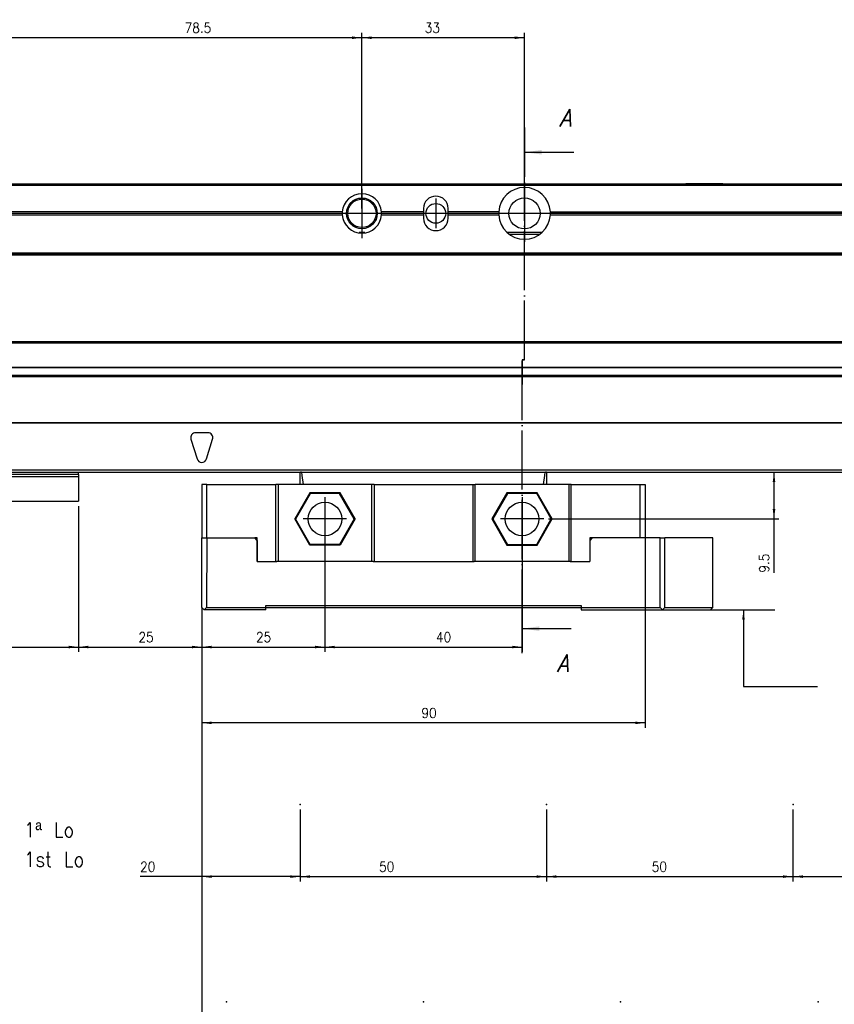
# Model space of a CAD drawing. Header units: inches. Extents: x -381 to 9045, y -418 to 176.
# Tile 3 of 31: x -212 to -47, y -252 to -52. Entities that reach past the tile are written whole.
import ezdxf

# ---------------------------------------------------------------- set-up
doc = ezdxf.new("R2010")
doc.units = ezdxf.units.IN
doc.linetypes.add('DOT_CENTER', pattern=[14, 12, -1, 0, -1])
doc.layers.add('1', color=7, linetype='Continuous')
doc.styles.add('CONVERTER_11', font='txt.shx', dxfattribs={"width": 0.9, "oblique": 15})
doc.styles.add('CONVERTER_12', font='txt.shx', dxfattribs={"width": 0.9})
doc.dimstyles.new('ME10_DIM_18', dxfattribs={"dimtxt": 2, "dimasz": 2, "dimexe": 1, "dimexo": 1, "dimgap": 1, "dimtad": 1, "dimdsep": 46, "dimtxsty": 'CONVERTER_12', "dimsah": 1, "dimcen": 0.09, "dimclrd": 2, "dimclre": 2, "dimclrt": 2, "dimadec": 0, "dimazin": 0, "dimtfac": 1, "dimtdec": 4, "dimtix": 1, "dimtmove": 0, "dimatfit": 3, "dimfxl": 1, "dimtolj": 1, "dimtzin": 0, "dimarcsym": 0})
doc.dimstyles.new('ME10_DIM_19', dxfattribs={"dimtxt": 2, "dimasz": 2, "dimexe": 1, "dimexo": 1, "dimgap": 1, "dimtad": 1, "dimdsep": 46, "dimtxsty": 'CONVERTER_12', "dimsah": 1, "dimcen": 0.09, "dimclrd": 2, "dimclre": 2, "dimclrt": 2, "dimadec": 0, "dimazin": 0, "dimtfac": 1, "dimtdec": 4, "dimtix": 1, "dimtmove": 0, "dimatfit": 3, "dimfxl": 1, "dimtolj": 1, "dimtzin": 0, "dimarcsym": 0})
doc.dimstyles.new('ME10_DIM_20', dxfattribs={"dimtxt": 2, "dimasz": 2, "dimexe": 1, "dimexo": 1, "dimgap": 1, "dimtad": 1, "dimdsep": 46, "dimtxsty": 'CONVERTER_12', "dimsah": 1, "dimcen": 0.09, "dimclrd": 2, "dimclre": 2, "dimclrt": 2, "dimadec": 0, "dimazin": 0, "dimtfac": 1, "dimtdec": 4, "dimtix": 1, "dimtmove": 0, "dimatfit": 3, "dimfxl": 1, "dimtolj": 1, "dimtzin": 0, "dimarcsym": 0})
doc.dimstyles.new('ME10_DIM_21', dxfattribs={"dimtxt": 2, "dimasz": 2, "dimexe": 1, "dimexo": 1, "dimgap": 1, "dimtad": 1, "dimdsep": 46, "dimtxsty": 'CONVERTER_12', "dimsah": 1, "dimcen": 0.09, "dimclrd": 2, "dimclre": 2, "dimclrt": 2, "dimadec": 0, "dimazin": 0, "dimtfac": 1, "dimtdec": 4, "dimtix": 1, "dimtmove": 0, "dimatfit": 3, "dimfxl": 1, "dimtolj": 1, "dimtzin": 0, "dimarcsym": 0})
doc.dimstyles.new('ME10_DIM_23', dxfattribs={"dimtxt": 2, "dimasz": 2, "dimexe": 1, "dimexo": 1, "dimgap": 1, "dimtad": 1, "dimdsep": 46, "dimtxsty": 'CONVERTER_12', "dimsah": 1, "dimcen": 0.09, "dimclrd": 2, "dimclre": 2, "dimclrt": 2, "dimadec": 0, "dimazin": 0, "dimtfac": 1, "dimtdec": 4, "dimtix": 1, "dimtmove": 0, "dimatfit": 3, "dimfxl": 1, "dimtolj": 1, "dimtzin": 0, "dimarcsym": 0})
doc.dimstyles.new('ME10_DIM_28', dxfattribs={"dimtxt": 2, "dimasz": 2, "dimexe": 1, "dimexo": 1, "dimgap": 1, "dimtad": 1, "dimdsep": 46, "dimtxsty": 'CONVERTER_12', "dimsah": 1, "dimcen": 0.09, "dimclrd": 2, "dimclre": 2, "dimclrt": 2, "dimadec": 0, "dimazin": 0, "dimtfac": 1, "dimtdec": 4, "dimtix": 1, "dimtmove": 0, "dimatfit": 3, "dimfxl": 1, "dimtolj": 1, "dimtzin": 0, "dimarcsym": 0})
doc.dimstyles.new('ME10_DIM_29', dxfattribs={"dimtxt": 2, "dimasz": 2, "dimexe": 1, "dimexo": 1, "dimgap": 1, "dimtad": 1, "dimdsep": 46, "dimtxsty": 'CONVERTER_12', "dimsah": 1, "dimcen": 0.09, "dimclrd": 2, "dimclre": 2, "dimclrt": 2, "dimadec": 0, "dimazin": 0, "dimtfac": 1, "dimtdec": 4, "dimtix": 1, "dimtmove": 0, "dimatfit": 3, "dimfxl": 1, "dimtolj": 1, "dimtzin": 0, "dimarcsym": 0})
doc.dimstyles.new('ME10_DIM_37', dxfattribs={"dimtxt": 2, "dimasz": 2, "dimexe": 1, "dimexo": 1, "dimgap": 1, "dimtad": 1, "dimdsep": 46, "dimtxsty": 'CONVERTER_12', "dimsah": 1, "dimcen": 0.09, "dimclrd": 2, "dimclre": 2, "dimclrt": 2, "dimadec": 0, "dimazin": 0, "dimtfac": 1, "dimtdec": 4, "dimtix": 1, "dimtmove": 0, "dimatfit": 3, "dimfxl": 1, "dimtolj": 1, "dimtzin": 0, "dimarcsym": 0})
doc.dimstyles.new('ME10_DIM_38', dxfattribs={"dimtxt": 2, "dimasz": 2, "dimexe": 1, "dimexo": 1, "dimgap": 1, "dimtad": 1, "dimdsep": 46, "dimtxsty": 'CONVERTER_12', "dimsah": 1, "dimcen": 0.09, "dimclrd": 2, "dimclre": 2, "dimclrt": 2, "dimadec": 0, "dimazin": 0, "dimtfac": 1, "dimtdec": 4, "dimtix": 1, "dimtmove": 0, "dimatfit": 3, "dimfxl": 1, "dimtolj": 1, "dimtzin": 0, "dimarcsym": 0})
doc.dimstyles.new('ME10_DIM_39', dxfattribs={"dimtxt": 2, "dimasz": 2, "dimexe": 1, "dimexo": 1, "dimgap": 1, "dimtad": 1, "dimdsep": 46, "dimtxsty": 'CONVERTER_12', "dimsah": 1, "dimcen": 0.09, "dimclrd": 2, "dimclre": 2, "dimclrt": 2, "dimadec": 0, "dimazin": 0, "dimtfac": 1, "dimtdec": 4, "dimtix": 1, "dimtmove": 0, "dimatfit": 3, "dimfxl": 1, "dimtolj": 1, "dimtzin": 0, "dimarcsym": 0})
doc.dimstyles.new('ME10_DIM_42', dxfattribs={"dimtxt": 2, "dimasz": 2, "dimexe": 1, "dimexo": 1, "dimgap": 1, "dimtad": 1, "dimdsep": 46, "dimtxsty": 'CONVERTER_12', "dimsah": 1, "dimcen": 0.09, "dimclrd": 2, "dimclre": 2, "dimclrt": 2, "dimadec": 0, "dimazin": 0, "dimtfac": 1, "dimtdec": 4, "dimtix": 1, "dimtmove": 0, "dimatfit": 3, "dimfxl": 1, "dimtolj": 1, "dimtzin": 0, "dimarcsym": 0})
doc.dimstyles.new('ME10_DIM_43', dxfattribs={"dimtxt": 2, "dimasz": 2, "dimexe": 1, "dimexo": 1, "dimgap": 1, "dimtad": 1, "dimdsep": 46, "dimtxsty": 'CONVERTER_12', "dimsah": 1, "dimcen": 0.09, "dimclrd": 2, "dimclre": 2, "dimclrt": 2, "dimadec": 0, "dimazin": 0, "dimtfac": 1, "dimtdec": 4, "dimtix": 1, "dimtmove": 0, "dimatfit": 3, "dimfxl": 1, "dimtolj": 1, "dimtzin": 0, "dimarcsym": 0})
doc.dimstyles.get("Standard").update_dxf_attribs({"dimtxt": 0.18, "dimasz": 0.18, "dimexe": 0.18, "dimexo": 0.0625, "dimgap": 0.09, "dimtad": 0, "dimtih": 1, "dimtoh": 1, "dimdec": 4, "dimzin": 0, "dimdsep": 46, "dimtxsty": 'Standard', "dimcen": 0.09, "dimadec": 0, "dimazin": 0, "dimtfac": 1, "dimtdec": 4, "dimtofl": 0, "dimtmove": 0, "dimatfit": 3, "dimfxl": 1, "dimtolj": 1, "dimtzin": 0, "dimarcsym": 0})

# ---------------------------------------------------------------- blocks, each defined once
blk = doc.blocks.new('Modulo_izq__L-KT___9', base_point=(-255.25, -149.93))
at = {"color": 7, "linetype": 'Continuous'}
for p, q in [((-221.19, -85.53), (-42.64, -85.53)), ((-221.19, -85.78), (-42.8, -85.78)), ((-76.94, -85.53), (-76.89, -85.48)), ((-76.89, -85.48), (-69.49, -85.48)), ((-69.44, -85.53), (-69.49, -85.48)), ((-146.68, -91.23), (-221.19, -91.23)), ((-146.69, -91.53), (-221.19, -91.53)), ((-221.19, -91.83), (-146.68, -91.83)), ((-146.68, -91.23), (-146.69, -91.53)), ((-146.69, -91.53), (-146.68, -91.83)), ((-138.69, -91.53), (-138.7, -91.23)), ((-130.19, -91.23), (-138.7, -91.23)), ((-138.7, -91.83), (-138.69, -91.53)), ((-138.7, -91.83), (-130.19, -91.83)), ((-130.19, -91.53), (-138.69, -91.53)), ((-130.19, -90.53), (-130.19, -91.23)), ((-130.19, -91.23), (-130.19, -91.53)), ((-130.19, -91.53), (-130.19, -91.83)), ((-130.19, -91.83), (-130.19, -92.53)), ((-125.19, -91.23), (-125.19, -90.53)), ((-114.93, -91.23), (-125.19, -91.23)), ((-125.19, -91.53), (-125.19, -91.23)), ((-114.94, -91.53), (-125.19, -91.53)), ((-125.19, -91.83), (-125.19, -91.53)), ((-125.19, -91.83), (-114.93, -91.83)), ((-125.19, -92.53), (-125.19, -91.83)), ((-114.93, -91.23), (-114.94, -91.53)), ((-114.94, -91.53), (-114.93, -91.83)), ((-104.44, -91.53), (-104.45, -91.23)), ((-104.45, -91.23), (-42.44, -91.23)), ((-104.45, -91.83), (-104.44, -91.53)), ((-104.45, -91.83), (-42.84, -91.83)), ((-42.64, -91.53), (-104.44, -91.53)), ((-142.13, -95.43), (-143.26, -95.43)), ((-106.22, -95.43), (-113.17, -95.43)), ((-112.76, -95.73), (-106.63, -95.73)), ((-221.19, -99.53), (-43.94, -99.53)), ((-221.19, -99.78), (-43.77, -99.78)), ((-43.6, -100.03), (-221.19, -100.03)), ((-221.19, -117.53), (-43.94, -117.53)), ((-221.19, -117.78), (-43.77, -117.78)), ((-221.19, -122.73), (-43.44, -122.73)), ((-221.19, -122.82), (-43.5, -122.82)), ((-221.19, -124.37), (-43.37, -124.37)), ((-43.27, -124.53), (-221.19, -124.53)), ((-221.19, -124.65), (-43.19, -124.65)), ((-42.97, -134.02), (-221.19, -134.02)), ((-43.03, -134.11), (-221.19, -134.11)), ((-177.4, -137.32), (-176.15, -141.32)), ((-173.94, -136.03), (-176.44, -136.03)), ((-174.24, -141.32), (-172.99, -137.32)), ((-221.19, -143.53), (-42.6, -143.53)), ((-250.59, -144.93), (-200.19, -144.93)), ((-221.19, -144.03), (-42.27, -144.03)), ((-200.19, -144.53), (-221.19, -144.53)), ((-200.19, -144.53), (-200.19, -144.03)), ((-200.19, -144.53), (-200.19, -144.93)), ((-200.19, -144.93), (-200.19, -149.93)), ((-250.59, -149.93), (-200.19, -149.93))]:
    blk.add_line(p, q, dxfattribs=at)
for centre, radius in [((-142.69, -91.53), 3.12), ((-142.69, -91.53), 2.88), ((-127.69, -91.53), 2), ((-109.69, -91.53), 3.15)]:
    blk.add_circle(centre, radius, dxfattribs=at)
for centre, radius, start, end in [((-142.69, -91.53), 4, 4.3012, 175.6988), ((-109.69, -91.53), 5.25, 3.2758, 176.7242), ((-127.69, -90.53), 2.5, 0, 180), ((-142.69, -91.53), 4, 184.3012, 355.6988), ((-109.69, -91.53), 5.25, 183.2758, 356.7242), ((-127.69, -92.53), 2.5, 180, 0), ((-176.44, -137.03), 1, 90, 197.354), ((-173.94, -137.03), 1, 342.646, 90), ((-175.19, -141.03), 1, 197.354, 342.646)]:
    blk.add_arc(centre, radius, start, end, dxfattribs=at)
at = {"layer": '1', "color": 2, "linetype": 'DOT_CENTER'}
for p, q in [((-109.69, -85.28), (-109.69, -97.78)), ((-142.69, -86.53), (-142.69, -96.53)), ((-142.69, -87.4), (-142.69, -95.65)), ((-109.69, -87.38), (-109.69, -95.68)), ((-127.69, -88.53), (-127.69, -94.53)), ((-137.69, -91.53), (-147.69, -91.53)), ((-138.57, -91.53), (-146.82, -91.53)), ((-124.69, -91.53), (-130.69, -91.53)), ((-103.44, -91.53), (-115.94, -91.53)), ((-105.54, -91.53), (-113.84, -91.53))]:
    blk.add_line(p, q, dxfattribs=at)
blk = doc.blocks.new('CABEZA__11', base_point=(-175.2, -171.97))
at = {"color": 7, "linetype": 'Continuous'}
for p, q in [((-155.19, -144.67), (-155.19, -144.03)), ((-155.19, -146.53), (-155.19, -144.67)), ((-155.17, -144.03), (-155.18, -144.03)), ((-155.1, -144.04), (-155.17, -144.03)), ((-155.02, -144.04), (-155.1, -144.04)), ((-155, -144.03), (-155.02, -144.04)), ((-154.95, -144.03), (-155, -144.03)), ((-154.79, -144.67), (-154.87, -144.03)), ((-154.55, -146.53), (-154.79, -144.67)), ((-105.84, -146.53), (-105.6, -144.67)), ((-105.6, -144.67), (-105.52, -144.03)), ((-105.39, -144.03), (-105.44, -144.03)), ((-105.37, -144.04), (-105.39, -144.03)), ((-105.28, -144.04), (-105.37, -144.04)), ((-105.22, -144.03), (-105.28, -144.04)), ((-105.2, -144.03), (-105.22, -144.03)), ((-105.19, -144.67), (-105.19, -144.03)), ((-105.19, -146.53), (-105.19, -144.67)), ((-174.19, -146.53), (-175.19, -146.53)), ((-175.19, -146.53), (-175.19, -157.37)), ((-174.19, -157.37), (-174.19, -146.53)), ((-174.19, -146.53), (-160.19, -146.53)), ((-160.19, -162.17), (-160.19, -146.53)), ((-159.69, -146.53), (-160.19, -146.53)), ((-159.69, -146.53), (-159.69, -162.17)), ((-140.69, -146.53), (-159.69, -146.53)), ((-140.69, -162.17), (-140.69, -146.53)), ((-140.19, -146.53), (-140.69, -146.53)), ((-140.19, -146.53), (-140.19, -162.17)), ((-140.19, -146.53), (-120.19, -146.53)), ((-120.19, -146.53), (-120.19, -162.17)), ((-120.19, -146.53), (-119.69, -146.53)), ((-119.69, -162.17), (-119.69, -146.53)), ((-100.69, -146.53), (-119.69, -146.53)), ((-100.69, -146.53), (-100.69, -162.17)), ((-100.19, -146.53), (-100.69, -146.53)), ((-100.19, -162.17), (-100.19, -146.53)), ((-100.19, -146.53), (-86.19, -146.53)), ((-86.19, -146.53), (-85.19, -146.53)), ((-86.19, -157.37), (-86.19, -146.53)), ((-85.19, -146.53), (-85.19, -157.37)), ((-153.26, -148.22), (-156.32, -153.52)), ((-153.17, -148.37), (-156.14, -153.52)), ((-153.17, -148.37), (-153.26, -148.22)), ((-147.13, -148.22), (-153.26, -148.22)), ((-147.22, -148.37), (-153.17, -148.37)), ((-147.22, -148.37), (-147.13, -148.22)), ((-144.25, -153.52), (-147.22, -148.37)), ((-144.07, -153.52), (-147.13, -148.22)), ((-113.26, -148.22), (-116.32, -153.52)), ((-113.17, -148.37), (-116.14, -153.52)), ((-107.13, -148.22), (-113.26, -148.22)), ((-113.17, -148.37), (-113.26, -148.22)), ((-107.22, -148.37), (-113.17, -148.37)), ((-107.22, -148.37), (-107.13, -148.22)), ((-104.25, -153.52), (-107.22, -148.37)), ((-104.07, -153.52), (-107.13, -148.22)), ((-156.14, -153.52), (-156.32, -153.52)), ((-153.26, -158.83), (-156.32, -153.52)), ((-153.17, -158.67), (-156.14, -153.52)), ((-144.25, -153.52), (-147.22, -158.67)), ((-144.07, -153.52), (-147.13, -158.83)), ((-144.25, -153.52), (-144.07, -153.52)), ((-116.14, -153.52), (-116.32, -153.52)), ((-116.32, -153.52), (-113.26, -158.83)), ((-116.14, -153.52), (-113.17, -158.67)), ((-107.22, -158.67), (-104.25, -153.52)), ((-107.13, -158.83), (-104.07, -153.52)), ((-104.25, -153.52), (-104.07, -153.52)), ((-175.2, -171.47), (-175.19, -157.37)), ((-175.19, -157.37), (-174.19, -157.37)), ((-174.19, -157.37), (-174.2, -171.47)), ((-174.19, -157.37), (-164.45, -157.37)), ((-163.94, -157.37), (-164.45, -157.37)), ((-163.95, -157.87), (-164.45, -157.37)), ((-163.95, -162.17), (-163.94, -157.37)), ((-96.44, -157.37), (-96.45, -157.87)), ((-95.95, -157.37), (-96.45, -157.87)), ((-95.95, -157.37), (-96.44, -157.37)), ((-82.19, -157.37), (-95.95, -157.37)), ((-82.19, -171.47), (-82.19, -157.37)), ((-82.19, -157.37), (-81.19, -157.37)), ((-81.19, -171.47), (-81.19, -157.37)), ((-71.45, -157.37), (-81.19, -157.37)), ((-71.45, -171.47), (-71.45, -157.37)), ((-163.95, -157.87), (-163.95, -162.17)), ((-153.26, -158.83), (-153.17, -158.67)), ((-147.13, -158.83), (-153.26, -158.83)), ((-147.22, -158.67), (-153.17, -158.67)), ((-147.13, -158.83), (-147.22, -158.67)), ((-113.17, -158.67), (-113.26, -158.83)), ((-113.26, -158.83), (-107.13, -158.83)), ((-113.17, -158.67), (-107.22, -158.67)), ((-107.22, -158.67), (-107.13, -158.83)), ((-96.45, -157.87), (-96.45, -162.17)), ((-163.95, -162.17), (-159.94, -162.17)), ((-159.69, -162.17), (-159.94, -162.17)), ((-140.69, -162.17), (-159.69, -162.17)), ((-140.44, -162.17), (-140.69, -162.17)), ((-140.44, -162.17), (-119.94, -162.17)), ((-119.69, -162.17), (-119.94, -162.17)), ((-100.69, -162.17), (-119.69, -162.17)), ((-100.44, -162.17), (-100.69, -162.17)), ((-100.44, -162.17), (-96.45, -162.17)), ((-175.2, -171.47), (-174.7, -171.97)), ((-174.7, -171.97), (-174.2, -171.47)), ((-174.2, -171.47), (-162.19, -171.47)), ((-162.19, -171.47), (-162.19, -171.07)), ((-162.19, -171.07), (-98.2, -171.07)), ((-162.19, -171.97), (-162.19, -171.47)), ((-98.2, -171.57), (-162.19, -171.57)), ((-98.2, -171.07), (-98.2, -171.47)), ((-98.2, -171.47), (-82.19, -171.47)), ((-98.2, -171.47), (-98.2, -171.97)), ((-82.19, -171.47), (-81.69, -171.97)), ((-81.19, -171.47), (-81.69, -171.97)), ((-81.19, -171.47), (-71.45, -171.47)), ((-71.45, -171.47), (-71.95, -171.97)), ((-162.19, -171.97), (-174.7, -171.97)), ((-98.2, -171.97), (-81.69, -171.97)), ((-81.69, -171.97), (-71.95, -171.97))]:
    blk.add_line(p, q, dxfattribs=at)
for centre in [(-150.19, -153.52), (-110.19, -153.52)]:
    blk.add_circle(centre, 3.4, dxfattribs=at)
at = {"layer": '1', "color": 2, "linetype": 'DOT_CENTER'}
for p, q in [((-150.19, -149.12), (-150.19, -157.92)), ((-110.19, -149.12), (-110.19, -157.92)), ((-145.79, -153.52), (-154.59, -153.52)), ((-105.79, -153.52), (-114.59, -153.52))]:
    blk.add_line(p, q, dxfattribs=at)
blk = doc.blocks.new('L-80__14', base_point=(-255.25, -171.97))
for name, p in [('Modulo_izq__L-KT___9', (-255.25, -149.93)), ('CABEZA__11', (-175.2, -171.97))]:
    blk.add_blockref(name, p)
blk = doc.blocks.new('*D83')
at = {"layer": '1', "color": 2, "linetype": 'Continuous'}
for p, q in [((-251.59, -149.93), (-251.59, -180.5)), ((-200.19, -150.93), (-200.19, -180.5)), ((-251.59, -179.5), (-200.19, -179.5))]:
    blk.add_line(p, q, dxfattribs=at)
at = {"layer": '1', "color": 2}
for points in [[(-249.59, -179.24), (-249.59, -179.76), (-251.59, -179.5)], [(-202.19, -179.76), (-202.19, -179.24), (-200.19, -179.5)]]:
    blk.add_solid(points, dxfattribs=at)
at = {"layer": '1', "color": 2, "insert": (-228.32, -178.5), "char_height": 2, "attachment_point": 7, "rotation": 0.0001, "line_spacing_factor": 0.60024, "style": 'CONVERTER_12'}
blk.add_mtext('51.5', dxfattribs=at)
blk = doc.blocks.new('*D84')
at = {"layer": '1', "color": 2, "linetype": 'Continuous'}
for p, q in [((-200.19, -150.93), (-200.19, -180.5)), ((-175.2, -172.47), (-175.2, -180.5)), ((-200.19, -179.5), (-175.2, -179.5))]:
    blk.add_line(p, q, dxfattribs=at)
at = {"layer": '1', "color": 2}
for points in [[(-198.19, -179.24), (-198.19, -179.76), (-200.19, -179.5)], [(-177.2, -179.76), (-177.2, -179.24), (-175.2, -179.5)]]:
    blk.add_solid(points, dxfattribs=at)
at = {"layer": '1', "color": 2, "insert": (-188.04, -178.5), "char_height": 2, "attachment_point": 7, "rotation": 0.0001, "line_spacing_factor": 0.60024, "style": 'CONVERTER_12'}
blk.add_mtext('25', dxfattribs=at)
blk = doc.blocks.new('*D85')
at = {"layer": '1', "color": 2, "linetype": 'Continuous'}
for p, q in [((-150.19, -158.92), (-150.19, -180.5)), ((-175.2, -172.47), (-175.2, -180.5)), ((-175.2, -179.5), (-150.19, -179.5))]:
    blk.add_line(p, q, dxfattribs=at)
at = {"layer": '1', "color": 2}
for points in [[(-173.2, -179.24), (-173.2, -179.76), (-175.2, -179.5)], [(-152.19, -179.76), (-152.19, -179.24), (-150.19, -179.5)]]:
    blk.add_solid(points, dxfattribs=at)
at = {"layer": '1', "color": 2, "insert": (-164.19, -178.5), "char_height": 2, "attachment_point": 7, "rotation": 0.0001, "line_spacing_factor": 0.60024, "style": 'CONVERTER_12'}
blk.add_mtext('25', dxfattribs=at)
blk = doc.blocks.new('*D86')
at = {"layer": '1', "color": 2, "linetype": 'Continuous'}
for p, q in [((-150.19, -154.52), (-150.19, -180.5)), ((-110.19, -154.52), (-110.19, -180.5)), ((-150.19, -179.5), (-110.19, -179.5))]:
    blk.add_line(p, q, dxfattribs=at)
at = {"layer": '1', "color": 2}
for points in [[(-148.19, -179.24), (-148.19, -179.76), (-150.19, -179.5)], [(-112.19, -179.76), (-112.19, -179.24), (-110.19, -179.5)]]:
    blk.add_solid(points, dxfattribs=at)
at = {"layer": '1', "color": 2, "insert": (-127.66, -178.5), "char_height": 2, "attachment_point": 7, "rotation": 0.0001, "line_spacing_factor": 0.60024, "style": 'CONVERTER_12'}
blk.add_mtext('40', dxfattribs=at)
blk = doc.blocks.new('*D88')
at = {"layer": '1', "color": 2, "linetype": 'Continuous'}
for p, q in [((-104.19, -144.03), (-58.05, -144.03)), ((-59.05, -153.52), (-59.05, -144.03)), ((-104.79, -153.52), (-58.05, -153.52)), ((-59.05, -164.42), (-59.05, -153.52))]:
    blk.add_line(p, q, dxfattribs=at)
at = {"layer": '1', "color": 2}
for points in [[(-58.79, -146.03), (-59.32, -146.03), (-59.05, -144.03)], [(-59.32, -151.52), (-58.79, -151.52), (-59.05, -153.52)]]:
    blk.add_solid(points, dxfattribs=at)
at = {"layer": '1', "color": 2, "insert": (-60.05, -164.42), "char_height": 2, "attachment_point": 7, "rotation": 90, "line_spacing_factor": 0.60024, "style": 'CONVERTER_12'}
blk.add_mtext('9.5', dxfattribs=at)
blk = doc.blocks.new('*D93')
at = {"layer": '1', "color": 2, "linetype": 'Continuous'}
for p, q in [((-142.69, -90.53), (-142.69, -54.9)), ((-109.69, -55.9), (-142.69, -55.9)), ((-109.69, -90.53), (-109.69, -54.9))]:
    blk.add_line(p, q, dxfattribs=at)
at = {"layer": '1', "color": 2}
for points in [[(-140.69, -55.64), (-140.69, -56.17), (-142.69, -55.9)], [(-111.69, -56.17), (-111.69, -55.64), (-109.69, -55.9)]]:
    blk.add_solid(points, dxfattribs=at)
at = {"layer": '1', "color": 2, "insert": (-129.93, -54.9), "char_height": 2, "attachment_point": 7, "rotation": 0.0001, "line_spacing_factor": 0.60024, "style": 'CONVERTER_12'}
blk.add_mtext('33', dxfattribs=at)
blk = doc.blocks.new('*D94')
at = {"layer": '1', "color": 2, "linetype": 'Continuous'}
for p, q in [((-221.19, -84.53), (-221.19, -54.9)), ((-142.69, -55.9), (-221.19, -55.9)), ((-142.69, -90.53), (-142.69, -54.9))]:
    blk.add_line(p, q, dxfattribs=at)
at = {"layer": '1', "color": 2}
for points in [[(-219.19, -55.64), (-219.19, -56.17), (-221.19, -55.9)], [(-144.69, -56.17), (-144.69, -55.64), (-142.69, -55.9)]]:
    blk.add_solid(points, dxfattribs=at)
at = {"layer": '1', "color": 2, "insert": (-178.67, -54.9), "char_height": 2, "attachment_point": 7, "rotation": 0.0001, "line_spacing_factor": 0.60024, "style": 'CONVERTER_12'}
blk.add_mtext('78.5', dxfattribs=at)
blk = doc.blocks.new('*D102')
at = {"layer": '1', "color": 2, "linetype": 'Continuous'}
for p, q in [((-55.2, -212.47), (-55.2, -227.07)), ((-5.2, -212.47), (-5.2, -227.07)), ((-55.2, -226.07), (-5.2, -226.07))]:
    blk.add_line(p, q, dxfattribs=at)
at = {"layer": '1', "color": 2}
for points in [[(-53.2, -225.81), (-53.2, -226.33), (-55.2, -226.07)], [(-7.2, -226.33), (-7.2, -225.81), (-5.2, -226.07)]]:
    blk.add_solid(points, dxfattribs=at)
at = {"layer": '1', "color": 2, "insert": (-33.49, -225.07), "char_height": 2, "attachment_point": 7, "rotation": 0.0001, "line_spacing_factor": 0.60024, "style": 'CONVERTER_12'}
blk.add_mtext('50', dxfattribs=at)
blk = doc.blocks.new('*D103')
at = {"layer": '1', "color": 2, "linetype": 'Continuous'}
for p, q in [((-105.2, -212.47), (-105.2, -227.07)), ((-55.2, -212.47), (-55.2, -227.07)), ((-105.2, -226.07), (-55.2, -226.07))]:
    blk.add_line(p, q, dxfattribs=at)
at = {"layer": '1', "color": 2}
for points in [[(-103.2, -225.81), (-103.2, -226.33), (-105.2, -226.07)], [(-57.2, -226.33), (-57.2, -225.81), (-55.2, -226.07)]]:
    blk.add_solid(points, dxfattribs=at)
at = {"layer": '1', "color": 2, "insert": (-83.86, -225.07), "char_height": 2, "attachment_point": 7, "rotation": 0.0001, "line_spacing_factor": 0.60024, "style": 'CONVERTER_12'}
blk.add_mtext('50', dxfattribs=at)
blk = doc.blocks.new('*D104')
at = {"layer": '1', "color": 2, "linetype": 'Continuous'}
for p, q in [((-155.2, -212.47), (-155.2, -227.07)), ((-105.2, -212.47), (-105.2, -227.07)), ((-155.2, -226.07), (-105.2, -226.07))]:
    blk.add_line(p, q, dxfattribs=at)
at = {"layer": '1', "color": 2}
for points in [[(-153.2, -225.81), (-153.2, -226.33), (-155.2, -226.07)], [(-107.2, -226.33), (-107.2, -225.81), (-105.2, -226.07)]]:
    blk.add_solid(points, dxfattribs=at)
at = {"layer": '1', "color": 2, "insert": (-139.2, -225.07), "char_height": 2, "attachment_point": 7, "rotation": 0.0001, "line_spacing_factor": 0.60024, "style": 'CONVERTER_12'}
blk.add_mtext('50', dxfattribs=at)
blk = doc.blocks.new('*D107')
at = {"layer": '1', "color": 2, "linetype": 'Continuous'}
for p, q in [((-175.2, -172.47), (-175.2, -317.01)), ((-200.19, -316.01), (-175.2, -316.01))]:
    blk.add_line(p, q, dxfattribs=at)
at = {"layer": '1', "color": 2}
blk.add_solid([(-177.2, -316.27), (-177.2, -315.74), (-175.2, -316.01)], dxfattribs=at)
at = {"layer": '1', "color": 2, "insert": (-190.47, -315.01), "char_height": 2, "attachment_point": 7, "rotation": 0.0001, "line_spacing_factor": 0.60024, "style": 'CONVERTER_12'}
blk.add_mtext('\\C2;P=\\C2;40', dxfattribs=at)
blk = doc.blocks.new('*D108')
at = {"layer": '1', "color": 2, "linetype": 'Continuous'}
for p, q in [((-175.2, -212.47), (-175.2, -227.07)), ((-155.2, -212.47), (-155.2, -227.07)), ((-175.2, -226.07), (-187.7, -226.07)), ((-155.2, -226.07), (-175.2, -226.07))]:
    blk.add_line(p, q, dxfattribs=at)
at = {"layer": '1', "color": 2}
for points in [[(-173.2, -225.81), (-173.2, -226.33), (-175.2, -226.07)], [(-157.2, -226.33), (-157.2, -225.81), (-155.2, -226.07)]]:
    blk.add_solid(points, dxfattribs=at)
at = {"layer": '1', "color": 2, "insert": (-187.7, -225.07), "char_height": 2, "attachment_point": 7, "rotation": 0.0001, "line_spacing_factor": 0.60024, "style": 'CONVERTER_12'}
blk.add_mtext('20', dxfattribs=at)
blk = doc.blocks.new('*D109')
at = {"layer": '1', "color": 2, "linetype": 'Continuous'}
for p, q in [((-85.19, -147.53), (-85.19, -195.88)), ((-175.2, -172.47), (-175.2, -195.88)), ((-85.19, -194.88), (-175.2, -194.88))]:
    blk.add_line(p, q, dxfattribs=at)
at = {"layer": '1', "color": 2}
for points in [[(-173.2, -194.62), (-173.2, -195.14), (-175.2, -194.88)], [(-87.19, -195.14), (-87.19, -194.62), (-85.19, -194.88)]]:
    blk.add_solid(points, dxfattribs=at)
at = {"layer": '1', "color": 2, "insert": (-130.6, -193.88), "char_height": 2, "attachment_point": 7, "rotation": 0.0001, "line_spacing_factor": 0.60024, "style": 'CONVERTER_12'}
blk.add_mtext('90', dxfattribs=at)
blk = doc.blocks.new('A-A__7', base_point=(-110.19, -184.52))
at = {"layer": '1', "color": 2, "linetype": 'DOT_CENTER'}
for p, q in [((-109.69, -121.24), (-109.69, -79.14)), ((-110.19, -175.77), (-110.19, -121.24)), ((-110.19, -121.24), (-109.69, -121.24))]:
    blk.add_line(p, q, dxfattribs=at)
at = {"layer": '1', "color": 7}
for points in [[(-106.19, -78.68), (-106.19, -79.6), (-109.69, -79.14)], [(-106.69, -175.31), (-106.69, -176.23), (-110.19, -175.77)]]:
    blk.add_solid(points, dxfattribs=at)
at = {"layer": '1', "color": 7, "char_height": 3.5, "attachment_point": 5, "line_spacing_factor": 1.20048, "style": 'CONVERTER_11'}
for insert in [(-101.44, -72.14), (-101.94, -182.77)]:
    blk.add_mtext('A', dxfattribs=dict(at, insert=insert))
at = {"layer": '1', "color": 7, "linetype": 'Continuous', "has_arrowhead": 0}
for points in [[(-109.69, -74.14), (-109.69, -79.14)], [(-109.69, -79.14), (-99.69, -79.14)], [(-109.69, -79.14), (-109.69, -84.14)], [(-109.69, -121.24), (-109.69, -116.24)], [(-110.19, -121.24), (-110.19, -126.24)], [(-110.19, -121.24), (-109.69, -121.24)], [(-109.69, -121.24), (-110.19, -121.24)], [(-110.19, -175.77), (-110.19, -170.77)], [(-110.19, -175.77), (-100.19, -175.77)], [(-110.19, -180.77), (-110.19, -175.77)]]:
    blk.add_leader(points, dimstyle='Standard', dxfattribs=at)
blk = doc.blocks.new('Alzado1', base_point=(2019.379, -128))
at = {"layer": '1', "color": 7, "linetype": 'Continuous'}
for p, q in [((-175.196, -171.474), (-175.196, -211.474)), ((-74.371, -171.974), (-58.871, -171.974)), ((-175.196, -211.474), (-175.196, -251.474))]:
    blk.add_line(p, q, dxfattribs=at)
at = {"layer": '1', "color": 7}
for p in [(-155.196, -211.474), (-105.196, -211.474), (-55.196, -211.474), (-170.196, -251.474), (-130.158, -251.474), (-90.196, -251.474), (-50.116, -251.474)]:
    blk.add_point(p, dxfattribs=at)
at = {"layer": '1', "color": 2}
blk.add_solid([(-64.987, -173.974), (-65.513, -173.974), (-65.25, -171.974)], dxfattribs=at)
blk.add_blockref('L-80__14', (-255.248, -171.974))
at = {"layer": '1'}
for name, p in [('A-A__7', (-110.194, -184.516)), ('*D107', (0, 0))]:
    blk.add_blockref(name, p, dxfattribs=at)
at = {"layer": '1', "color": 2, "insert": (-211.258, -224.071), "char_height": 3, "attachment_point": 7, "line_spacing_factor": 1.20048, "style": 'CONVERTER_12'}
blk.add_mtext('1ª Lo\\P1st Lo', dxfattribs=at)
at = {"layer": '1'}
for base, p1, p2, dimstyle, picture, middle in [((-142.694, -55.903), (-221.194, -85.526), (-142.694, -91.526), 'ME10_DIM_29', '*D94', (-175.944, -53.903)), ((-109.694, -55.903), (-142.694, -91.526), (-109.694, -91.526), 'ME10_DIM_28', '*D93', (-128.428, -53.903)), ((-85.194, -194.88), (-175.196, -171.474), (-85.194, -146.526), 'ME10_DIM_43', '*D109', (-129.1, -192.88)), ((-200.194, -179.499), (-175.196, -171.474), (-200.194, -149.928), 'ME10_DIM_19', '*D84', (-186.544, -177.499)), ((-150.194, -179.499), (-110.194, -153.524), (-150.194, -153.524), 'ME10_DIM_21', '*D86', (-126.161, -177.499)), ((-175.196, -179.499), (-150.194, -157.924), (-175.196, -171.474), 'ME10_DIM_20', '*D85', (-162.695, -177.499))]:
    dim = blk.add_linear_dim(base=base, p1=p1, p2=p2, dimstyle=dimstyle, dxfattribs=at)
    dim.commit()
    dim.dimension.update_dxf_attribs({"geometry": picture, "text_midpoint": middle, "text_rotation": 0.00014})
dim = blk.add_linear_dim(base=(-59.053, -153.524), p1=(-105.194, -144.026), p2=(-105.794, -153.524), angle=90, dimstyle='ME10_DIM_23', dxfattribs=at)
dim.commit()
dim.dimension.update_dxf_attribs({"geometry": '*D88', "text_midpoint": (-61.053, -162.594), "text_rotation": 90})
dim = blk.add_linear_dim(base=(-251.594, -179.499), p1=(-200.194, -149.928), p2=(-251.594, -148.928), text='51.5', dimstyle='ME10_DIM_18', dxfattribs=at)
dim.commit()
dim.dimension.update_dxf_attribs({"geometry": '*D83', "text_midpoint": (-225.894, -177.499), "text_rotation": 0.00014})
for p1, p2, distance, dimstyle, picture, middle in [((-175.196, -211.474), (-155.196, -211.474), -14.597, 'ME10_DIM_42', '*D108', (-186.196, -224.071)), ((-105.196, -211.474), (-155.196, -211.474), 14.597, 'ME10_DIM_39', '*D104', (-137.702, -224.071)), ((-55.196, -211.474), (-105.196, -211.474), 14.597, 'ME10_DIM_38', '*D103', (-82.364, -224.071)), ((-5.196, -211.474), (-55.196, -211.474), 14.597, 'ME10_DIM_37', '*D102', (-31.992, -224.071))]:
    dim = blk.add_aligned_dim(p1=p1, p2=p2, distance=distance, dimstyle=dimstyle, dxfattribs=at)
    dim.commit()
    dim.dimension.update_dxf_attribs({"geometry": picture, "text_midpoint": middle, "text_rotation": 0.00014})
at = {"layer": '1', "color": 2, "linetype": 'Continuous', "has_arrowhead": 0}
blk.add_leader([(-65.25, -171.974), (-65.25, -187.504), (-50.213, -187.504)], dimstyle='Standard', dxfattribs=at)

msp = doc.modelspace()

# ---------------------------------------------------------------- block references
msp.add_blockref('Alzado1', (2019.38, -128))

doc.saveas('drawing.dxf')
